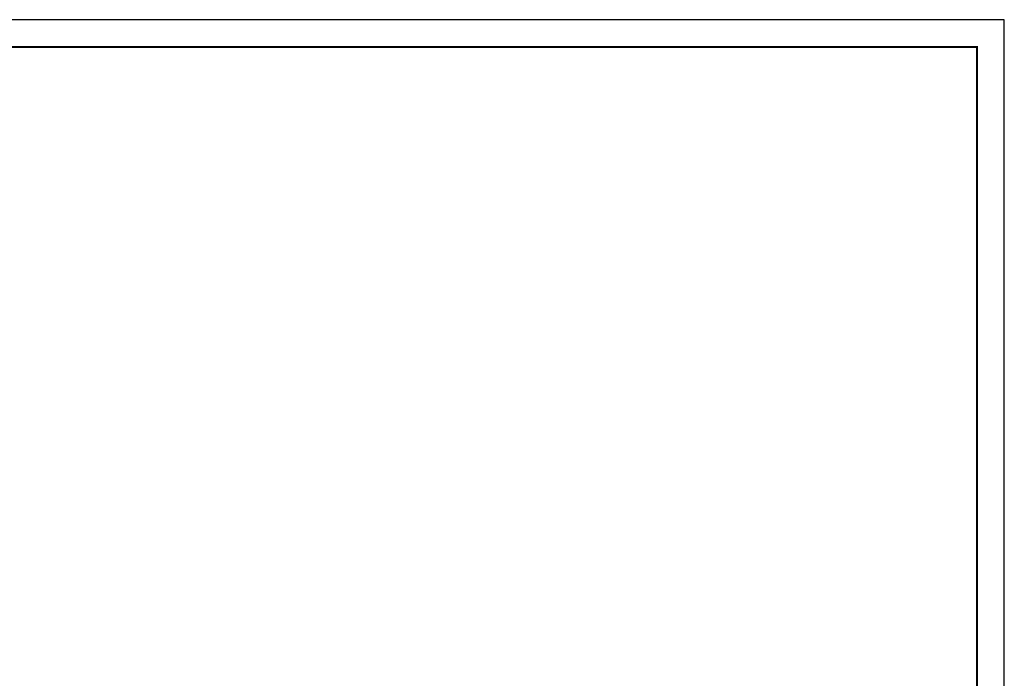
# Model space of a CAD drawing. Extents: x 0 to 1135, y 0 to 420.
# Tile 84 of 84: x 955 to 1135, y 300 to 420. Entities that reach past the tile are written whole.
import ezdxf

# ---------------------------------------------------------------- set-up
doc = ezdxf.new("R2010")
doc.units = 0
doc.header["$LTSCALE"] = 2
doc.header["$MEASUREMENT"] = 0
doc.linetypes.add('AUSGEZOGEN', pattern=[0])
doc.layers.add('FBRTOP', color=8, linetype='AUSGEZOGEN')
doc.layers.add('RAHMEN', color=250, linetype='AUSGEZOGEN')

msp = doc.modelspace()

# ---------------------------------------------------------------- linework, layer by layer
at = {"layer": 'FBRTOP', "const_width": 0.5}
for points in [[(88.01, 187.53, 0), (104.84, 188.97, 0), (166.44, 194.27, -0.000002), (228.71, 199.62, 0.000002), (290.98, 204.97, 0.000001), (321.65, 207.61, 0.000001), (340.8, 209.25, 0.000002), (353.25, 210.32, -0.000001), (365.71, 211.39, -0.000007)], [(87.67, 191.51, 0), (104.5, 192.96, 0), (166.1, 198.25, -0.000002), (228.37, 203.61, 0.000002), (290.64, 208.96, 0.000001), (321.31, 211.59, 0.000001), (340.45, 213.24, 0.000002), (352.91, 214.31, -0.000001), (365.36, 215.38, -0.000007)], [(377.82, 216.45, 0.000001), (390.27, 217.52, 0.000044)], [(378.16, 212.46, 0.000001), (390.61, 213.53, 0.000044)]]:
    msp.add_lwpolyline(points, format="xyb", dxfattribs=at)
at = {"layer": 'RAHMEN'}
for p, q in [((1135, 420), (0, 420)), ((1135, 0), (1135, 420))]:
    msp.add_line(p, q, dxfattribs=at)
at = {"layer": 'RAHMEN', "const_width": 0.35}
msp.add_lwpolyline([(25, 5), (1130, 5), (1130, 415), (25, 415), (25, 5)], dxfattribs=at)

doc.saveas('drawing.dxf')
